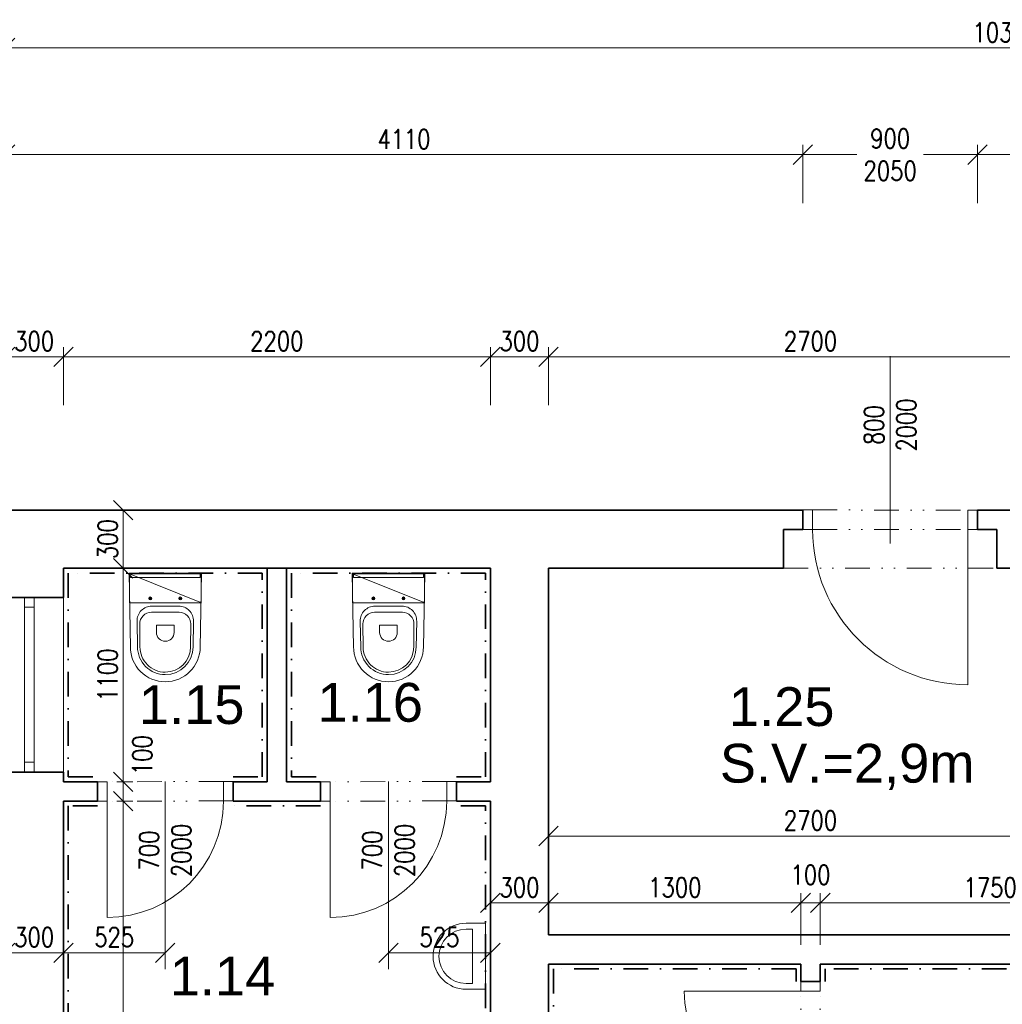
# Model space of a CAD drawing. Header units: millimetres. Extents: x -485339 to 286898, y -1189934 to 1602269.
# Tile 200 of 230: x 71820 to 76883, y -669824 to -664749. Entities that reach past the tile are written whole.
import ezdxf

# ---------------------------------------------------------------- set-up
doc = ezdxf.new("R2010")
doc.units = ezdxf.units.MM
doc.header["$LTSCALE"] = 10
doc.linetypes.add('DASHDOT', pattern=[25.4, 12.7, -6.35, 0, -6.35])
doc.linetypes.add('DĚLICÍ2', pattern=[15.875, 6.35, -3.175, 0, -3.175, 0, -3.175])
doc.layers.get('Defpoints').update_dxf_attribs({"lineweight": 0})
for name, color, linetype, lineweight, true_color in [('BOUR_DVEŘE', 7, 'Continuous', 18, 0x4ccd32), ('BOUR_ker.obklad', 7, 'DASHDOT', 35, 0x4ccd32), ('BOUR_zařizováky', 7, 'Continuous', 18, 0x4ccd32), ('BOURÁNÍ_POPIS', 7, 'Continuous', 18, 0x4ccd32)]:
    doc.layers.add(name, color=color, linetype=linetype, lineweight=lineweight, true_color=true_color)
for name, color, linetype, lineweight in [('St__otvory_dveře', 40, 'Continuous', 18), ('St_kóty', 132, 'Continuous', 18), ('St_otvory_okna', 40, 'Continuous', 18), ('St_plocha_místnosti', 250, 'Continuous', 18), ('St_popis_otvory', 40, 'Continuous', 18), ('St_zařizovací předměty', 252, 'Continuous', 18), ('St_čáry_nad', 250, 'DĚLICÍ2', 18), ('St_čáry_obrys', 5, 'Continuous', 35), ('St_čáry_plné', 250, 'Continuous', 18)]:
    doc.layers.add(name, color=color, linetype=linetype, lineweight=lineweight)
doc.styles.add('Andy', font='arial.ttf')
doc.styles.get("Standard").update_dxf_attribs({"font": 'simplex.shx', "width": 0.8})
doc.dimstyles.new('stavebníM50 vnitřní', dxfattribs={"dimtxt": 100, "dimasz": 100, "dimexe": 50, "dimexo": 100, "dimgap": 30, "dimtad": 1, "dimdec": 0, "dimtxsty": 'Standard', "dimblk": 'OBLIQUE', "dimcen": 2.5, "dimclrd": 256, "dimclre": 256, "dimclrt": 256, "dimadec": 0, "dimazin": 0, "dimtfac": 1, "dimtdec": 0, "dimtmove": 2, "dimatfit": 2, "dimldrblk": 'OBLIQUE', "dimfxl": 250, "dimfxlon": 1, "dimlwd": -1, "dimlwe": -1, "dimarcsym": 0})

# ---------------------------------------------------------------- blocks, each defined once
blk = doc.blocks.new('G$CC4854C91')
at = {"layer": 'St_zařizovací předměty', "color": 0, "ltscale": 2}
for points in [[(-170, 100), (-170, 0), (170, 0), (170, 100)], [(-140, 100), (-140, 66.3), (140, 66.3), (140, 100)]]:
    blk.add_lwpolyline(points, dxfattribs=at)
for radius in [170, 140]:
    blk.add_arc((0, 100), radius, 0, 180, dxfattribs=at)
blk = doc.blocks.new('G$C541DE37C')
at = {"layer": 'St_otvory_okna', "ltscale": 2}
for points in [[(0, -900), (0, 0), (-50, 0), (-50, -900)], [(0, 0), (0, -50), (-50, -50), (-50, 0)], [(0, -900), (0, -850), (-50, -850), (-50, -900)]]:
    blk.add_lwpolyline(points, close=True, dxfattribs=at)
blk = doc.blocks.new('G$C3969F823')
at = {"layer": 'St__otvory_dveře', "ltscale": 2}
for points in [[(-100, -50), (-100, 0), (0, 0), (0, -50)], [(-100.8, -700), (-100.8, -650), (-0.8, -650), (-0.8, -700)]]:
    blk.add_lwpolyline(points, close=True, dxfattribs=at)
at = {"layer": 'St__otvory_dveře', "linetype": 'DĚLICÍ2', "ltscale": 2}
for points in [[(-100, -50), (-100.8, -650)], [(0, -50), (-0.8, -650)]]:
    blk.add_lwpolyline(points, dxfattribs=at)
at = {"layer": 'St__otvory_dveře', "color": 0, "ltscale": 2}
blk.add_lwpolyline([(-100.8, -650), (-700.8, -650)], dxfattribs=at)
blk.add_arc((-100.8, -650), 600, 90, 180, dxfattribs=at)
blk = doc.blocks.new('G$CC1796412')
at = {"layer": 'St__otvory_dveře', "color": 0, "ltscale": 2}
blk.add_lwpolyline([(850, 0.8), (850, 800.8)], dxfattribs=at)
at = {"layer": 'St__otvory_dveře', "ltscale": 2}
for points in [[(50, 0), (0, 0), (0, -100), (50, -100)], [(900, 0.8), (850, 0.8), (850, -99.2), (900, -99.2)]]:
    blk.add_lwpolyline(points, close=True, dxfattribs=at)
at = {"layer": 'St__otvory_dveře', "linetype": 'DĚLICÍ2', "ltscale": 2}
for points in [[(50, 0), (850, 0.8)], [(50, -100), (850, -99.2)]]:
    blk.add_lwpolyline(points, dxfattribs=at)
at = {"layer": 'St__otvory_dveře', "color": 0, "ltscale": 2}
blk.add_arc((850, 0.8), 800, 90, 180, dxfattribs=at)
blk = doc.blocks.new('_OBLIQUE')
at = {"color": 0, "linetype": 'ByBlock'}
blk.add_line((-0.5, -0.5), (0.5, 0.5), dxfattribs=at)
blk = doc.blocks.new('*D4754')
at = {"layer": 'Defpoints', "color": 0}
for p in [(82055.3, -664894.7), (71745.3, -667115.4), (82055.3, -667115.4)]:
    blk.add_point(p, dxfattribs=at)
at = {"layer": 'St_kóty'}
for p, q in [((71745.3, -665144.7), (71745.3, -664844.7)), ((82055.3, -665144.7), (82055.3, -664844.7)), ((71745.3, -664894.7), (82055.3, -664894.7))]:
    blk.add_line(p, q, dxfattribs=at)
at = {"layer": 'St_kóty', "linetype": 'ByBlock', "xscale": 100, "yscale": 100, "zscale": 100, "rotation": 180}
blk.add_blockref('_OBLIQUE', (71745.3, -664894.7), dxfattribs=at)
at = {"layer": 'St_kóty', "linetype": 'ByBlock', "xscale": 100, "yscale": 100, "zscale": 100}
blk.add_blockref('_OBLIQUE', (82055.3, -664894.7), dxfattribs=at)
at = {"layer": 'St_kóty', "insert": (76900.3, -664814.7), "char_height": 100, "attachment_point": 5}
blk.add_mtext('10310', dxfattribs=at)
blk = doc.blocks.new('*D4776')
at = {"layer": 'Defpoints', "color": 0}
for p in [(75855.3, -665444.7), (71745.3, -668127.9), (75855.3, -668127.9)]:
    blk.add_point(p, dxfattribs=at)
at = {"layer": 'St_kóty'}
for p, q in [((71745.3, -665694.7), (71745.3, -665394.7)), ((75855.3, -665694.7), (75855.3, -665394.7)), ((71745.3, -665444.7), (75855.3, -665444.7))]:
    blk.add_line(p, q, dxfattribs=at)
at = {"layer": 'St_kóty', "linetype": 'ByBlock', "xscale": 100, "yscale": 100, "zscale": 100, "rotation": 180}
blk.add_blockref('_OBLIQUE', (71745.3, -665444.7), dxfattribs=at)
at = {"layer": 'St_kóty', "linetype": 'ByBlock', "xscale": 100, "yscale": 100, "zscale": 100}
blk.add_blockref('_OBLIQUE', (75855.3, -665444.7), dxfattribs=at)
at = {"layer": 'St_kóty', "insert": (73800.3, -665364.7), "char_height": 100, "attachment_point": 5}
blk.add_mtext('4110', dxfattribs=at)
blk = doc.blocks.new('*D4777')
at = {"layer": 'Defpoints', "color": 0}
for p in [(76755.3, -665444.7), (75855.3, -668127.9), (76755.3, -668127.9)]:
    blk.add_point(p, dxfattribs=at)
at = {"layer": 'St_kóty'}
for p, q in [((75855.3, -665694.7), (75855.3, -665394.7)), ((76755.3, -665694.7), (76755.3, -665394.7)), ((75855.3, -665444.7), (76134.3, -665444.7)), ((76755.3, -665444.7), (76476.2, -665444.7))]:
    blk.add_line(p, q, dxfattribs=at)
at = {"layer": 'St_kóty', "linetype": 'ByBlock', "xscale": 100, "yscale": 100, "zscale": 100, "rotation": 180}
blk.add_blockref('_OBLIQUE', (75855.3, -665444.7), dxfattribs=at)
at = {"layer": 'St_kóty', "linetype": 'ByBlock', "xscale": 100, "yscale": 100, "zscale": 100}
blk.add_blockref('_OBLIQUE', (76755.3, -665444.7), dxfattribs=at)
at = {"layer": 'St_kóty', "insert": (76305.3, -665444.7), "char_height": 100, "attachment_point": 5}
blk.add_mtext('900\\P2050', dxfattribs=at)
blk = doc.blocks.new('*D4778')
at = {"layer": 'Defpoints', "color": 0}
for p in [(77345.3, -665444.7), (76755.3, -668127.9), (77345.3, -668127.9)]:
    blk.add_point(p, dxfattribs=at)
at = {"layer": 'St_kóty'}
for p, q in [((76755.3, -665694.7), (76755.3, -665394.7)), ((77345.3, -665694.7), (77345.3, -665394.7)), ((76755.3, -665444.7), (77345.3, -665444.7))]:
    blk.add_line(p, q, dxfattribs=at)
at = {"layer": 'St_kóty', "linetype": 'ByBlock', "xscale": 100, "yscale": 100, "zscale": 100, "rotation": 180}
blk.add_blockref('_OBLIQUE', (76755.3, -665444.7), dxfattribs=at)
at = {"layer": 'St_kóty', "linetype": 'ByBlock', "xscale": 100, "yscale": 100, "zscale": 100}
blk.add_blockref('_OBLIQUE', (77345.3, -665444.7), dxfattribs=at)
at = {"layer": 'St_kóty', "insert": (77050.3, -665364.7), "char_height": 100, "attachment_point": 5}
blk.add_mtext('590', dxfattribs=at)
blk = doc.blocks.new('*D4823')
at = {"layer": 'Defpoints', "color": 0}
for p in [(72220.3, -668777), (72353.4, -668777), (72045.3, -671477)]:
    blk.add_point(p, dxfattribs=at)
at = {"layer": 'St_kóty'}
for p, q in [((72320.3, -668777), (72403.4, -668777)), ((72353.4, -671477), (72353.4, -668777)), ((72145.3, -671477), (72403.4, -671477))]:
    blk.add_line(p, q, dxfattribs=at)
at = {"layer": 'St_kóty', "xscale": 100, "yscale": 100, "zscale": 100}
for p, rotation in [((72353.4, -668777), 90), ((72353.4, -671477), 270)]:
    blk.add_blockref('_OBLIQUE', p, dxfattribs=dict(at, rotation=rotation))
at = {"layer": 'St_kóty', "insert": (72273.4, -670127), "char_height": 100, "attachment_point": 5, "rotation": 90}
blk.add_mtext('2700', dxfattribs=at)
blk = doc.blocks.new('*D4824')
at = {"layer": 'Defpoints', "color": 0}
for p in [(72220.3, -668677), (72353.4, -668677), (72220.3, -668777)]:
    blk.add_point(p, dxfattribs=at)
at = {"layer": 'St_kóty'}
for p, q in [((72320.3, -668677), (72403.4, -668677)), ((72353.4, -668777), (72353.4, -668677)), ((72320.3, -668777), (72403.4, -668777))]:
    blk.add_line(p, q, dxfattribs=at)
at = {"layer": 'St_kóty', "linetype": 'ByBlock', "xscale": 100, "yscale": 100, "zscale": 100}
for p, rotation in [((72353.4, -668677), 90), ((72353.4, -668777), 270)]:
    blk.add_blockref('_OBLIQUE', p, dxfattribs=dict(at, rotation=rotation))
at = {"layer": 'St_kóty', "insert": (72452, -668540.8), "char_height": 100, "attachment_point": 5, "rotation": 90}
blk.add_mtext('100', dxfattribs=at)
blk = doc.blocks.new('*D4825')
at = {"layer": 'Defpoints', "color": 0}
for p in [(72045.3, -667577), (72353.4, -667577), (72220.3, -668677)]:
    blk.add_point(p, dxfattribs=at)
at = {"layer": 'St_kóty'}
for p, q in [((72145.3, -667577), (72403.4, -667577)), ((72353.4, -668677), (72353.4, -667577)), ((72320.3, -668677), (72403.4, -668677))]:
    blk.add_line(p, q, dxfattribs=at)
at = {"layer": 'St_kóty', "xscale": 100, "yscale": 100, "zscale": 100}
for p, rotation in [((72353.4, -667577), 90), ((72353.4, -668677), 270)]:
    blk.add_blockref('_OBLIQUE', p, dxfattribs=dict(at, rotation=rotation))
at = {"layer": 'St_kóty', "insert": (72273.4, -668127), "char_height": 100, "attachment_point": 5, "rotation": 90}
blk.add_mtext('1100', dxfattribs=at)
blk = doc.blocks.new('*D4826')
at = {"layer": 'Defpoints', "color": 0}
for p in [(71745.3, -667277), (72353.4, -667277), (72045.3, -667577)]:
    blk.add_point(p, dxfattribs=at)
at = {"layer": 'St_kóty'}
for p, q in [((72103.4, -667277), (72403.4, -667277)), ((72353.4, -667577), (72353.4, -667277)), ((72145.3, -667577), (72403.4, -667577))]:
    blk.add_line(p, q, dxfattribs=at)
at = {"layer": 'St_kóty', "linetype": 'ByBlock', "xscale": 100, "yscale": 100, "zscale": 100}
for p, rotation in [((72353.4, -667277), 90), ((72353.4, -667577), 270)]:
    blk.add_blockref('_OBLIQUE', p, dxfattribs=dict(at, rotation=rotation))
at = {"layer": 'St_kóty', "insert": (72273.4, -667427), "char_height": 100, "attachment_point": 5, "rotation": 90}
blk.add_mtext('300', dxfattribs=at)
blk = doc.blocks.new('*D4832')
at = {"layer": 'Defpoints', "color": 0}
for p in [(71745.3, -668627), (72045.3, -668627), (72045.3, -669558.4)]:
    blk.add_point(p, dxfattribs=at)
at = {"layer": 'St_kóty'}
for p, q in [((71745.3, -669308.4), (71745.3, -669608.4)), ((72045.3, -669308.4), (72045.3, -669608.4)), ((71745.3, -669558.4), (72045.3, -669558.4))]:
    blk.add_line(p, q, dxfattribs=at)
at = {"layer": 'St_kóty', "linetype": 'ByBlock', "xscale": 100, "yscale": 100, "zscale": 100, "rotation": 180}
blk.add_blockref('_OBLIQUE', (71745.3, -669558.4), dxfattribs=at)
at = {"layer": 'St_kóty', "linetype": 'ByBlock', "xscale": 100, "yscale": 100, "zscale": 100}
blk.add_blockref('_OBLIQUE', (72045.3, -669558.4), dxfattribs=at)
at = {"layer": 'St_kóty', "insert": (71895.3, -669478.4), "char_height": 100, "attachment_point": 5}
blk.add_mtext('300', dxfattribs=at)
blk = doc.blocks.new('*D4833')
at = {"layer": 'Defpoints', "color": 0}
for p in [(72045.3, -668627), (72570.2, -668627), (72570.2, -669558.4)]:
    blk.add_point(p, dxfattribs=at)
at = {"layer": 'St_kóty'}
for p, q in [((72045.3, -669308.4), (72045.3, -669608.4)), ((72570.2, -669308.4), (72570.2, -669608.4)), ((72045.3, -669558.4), (72570.2, -669558.4))]:
    blk.add_line(p, q, dxfattribs=at)
at = {"layer": 'St_kóty', "linetype": 'ByBlock', "xscale": 100, "yscale": 100, "zscale": 100, "rotation": 180}
blk.add_blockref('_OBLIQUE', (72045.3, -669558.4), dxfattribs=at)
at = {"layer": 'St_kóty', "linetype": 'ByBlock', "xscale": 100, "yscale": 100, "zscale": 100}
blk.add_blockref('_OBLIQUE', (72570.2, -669558.4), dxfattribs=at)
at = {"layer": 'St_kóty', "insert": (72307.7, -669478.4), "char_height": 100, "attachment_point": 5}
blk.add_mtext('525', dxfattribs=at)
blk = doc.blocks.new('*D4835')
at = {"layer": 'Defpoints', "color": 0}
for p in [(74245.3, -668777), (73720.2, -669558.4), (74245.3, -669558.4)]:
    blk.add_point(p, dxfattribs=at)
at = {"layer": 'St_kóty'}
for p, q in [((74245.3, -669308.4), (74245.3, -669608.4)), ((73720.2, -669458.4), (73720.2, -669508.4)), ((73720.2, -669558.4), (74245.3, -669558.4))]:
    blk.add_line(p, q, dxfattribs=at)
at = {"layer": 'St_kóty', "linetype": 'ByBlock', "xscale": 100, "yscale": 100, "zscale": 100, "rotation": 180}
blk.add_blockref('_OBLIQUE', (73720.2, -669558.4), dxfattribs=at)
at = {"layer": 'St_kóty', "linetype": 'ByBlock', "xscale": 100, "yscale": 100, "zscale": 100}
blk.add_blockref('_OBLIQUE', (74245.3, -669558.4), dxfattribs=at)
at = {"layer": 'St_kóty', "insert": (73982.7, -669478.4), "char_height": 100, "attachment_point": 5}
blk.add_mtext('525', dxfattribs=at)
blk = doc.blocks.new('*D4839')
at = {"layer": 'Defpoints', "color": 0}
for p in [(74545.3, -669301.8), (74545.3, -669467), (74245.3, -669558.4)]:
    blk.add_point(p, dxfattribs=at)
at = {"layer": 'St_kóty'}
for p, q in [((74245.3, -669458.4), (74245.3, -669251.8)), ((74545.3, -669367), (74545.3, -669251.8)), ((74245.3, -669301.8), (74545.3, -669301.8))]:
    blk.add_line(p, q, dxfattribs=at)
at = {"layer": 'St_kóty', "linetype": 'ByBlock', "xscale": 100, "yscale": 100, "zscale": 100, "rotation": 180}
blk.add_blockref('_OBLIQUE', (74245.3, -669301.8), dxfattribs=at)
at = {"layer": 'St_kóty', "linetype": 'ByBlock', "xscale": 100, "yscale": 100, "zscale": 100}
blk.add_blockref('_OBLIQUE', (74545.3, -669301.8), dxfattribs=at)
at = {"layer": 'St_kóty', "insert": (74395.3, -669221.8), "char_height": 100, "attachment_point": 5}
blk.add_mtext('300', dxfattribs=at)
blk = doc.blocks.new('*D4840')
at = {"layer": 'Defpoints', "color": 0}
for p in [(75845.3, -669301.8), (74545.3, -669467), (75845.3, -669617)]:
    blk.add_point(p, dxfattribs=at)
at = {"layer": 'St_kóty'}
for p, q in [((74545.3, -669367), (74545.3, -669251.8)), ((75845.3, -669517), (75845.3, -669251.8)), ((74545.3, -669301.8), (75845.3, -669301.8))]:
    blk.add_line(p, q, dxfattribs=at)
at = {"layer": 'St_kóty', "linetype": 'ByBlock', "xscale": 100, "yscale": 100, "zscale": 100, "rotation": 180}
blk.add_blockref('_OBLIQUE', (74545.3, -669301.8), dxfattribs=at)
at = {"layer": 'St_kóty', "linetype": 'ByBlock', "xscale": 100, "yscale": 100, "zscale": 100}
blk.add_blockref('_OBLIQUE', (75845.3, -669301.8), dxfattribs=at)
at = {"layer": 'St_kóty', "insert": (75195.3, -669221.8), "char_height": 100, "attachment_point": 5}
blk.add_mtext('1300', dxfattribs=at)
blk = doc.blocks.new('*D4841')
at = {"layer": 'Defpoints', "color": 0}
for p in [(75945.3, -669301.8), (75845.3, -669617), (75945.3, -669617)]:
    blk.add_point(p, dxfattribs=at)
at = {"layer": 'St_kóty'}
for p, q in [((75845.3, -669517), (75845.3, -669251.8)), ((75945.3, -669517), (75945.3, -669251.8)), ((75845.3, -669301.8), (75945.3, -669301.8))]:
    blk.add_line(p, q, dxfattribs=at)
at = {"layer": 'St_kóty', "linetype": 'ByBlock', "xscale": 100, "yscale": 100, "zscale": 100, "rotation": 180}
blk.add_blockref('_OBLIQUE', (75845.3, -669301.8), dxfattribs=at)
at = {"layer": 'St_kóty', "linetype": 'ByBlock', "xscale": 100, "yscale": 100, "zscale": 100}
blk.add_blockref('_OBLIQUE', (75945.3, -669301.8), dxfattribs=at)
at = {"layer": 'St_kóty', "insert": (75895.3, -669156.8), "char_height": 100, "attachment_point": 5}
blk.add_mtext('100', dxfattribs=at)
blk = doc.blocks.new('*D4842')
at = {"layer": 'Defpoints', "color": 0}
for p in [(77695.3, -669301.8), (77695.3, -669467), (75945.3, -669617)]:
    blk.add_point(p, dxfattribs=at)
at = {"layer": 'St_kóty'}
for p, q in [((75945.3, -669517), (75945.3, -669251.8)), ((77695.3, -669367), (77695.3, -669251.8)), ((75945.3, -669301.8), (77695.3, -669301.8))]:
    blk.add_line(p, q, dxfattribs=at)
at = {"layer": 'St_kóty', "linetype": 'ByBlock', "xscale": 100, "yscale": 100, "zscale": 100, "rotation": 180}
blk.add_blockref('_OBLIQUE', (75945.3, -669301.8), dxfattribs=at)
at = {"layer": 'St_kóty', "linetype": 'ByBlock', "xscale": 100, "yscale": 100, "zscale": 100}
blk.add_blockref('_OBLIQUE', (77695.3, -669301.8), dxfattribs=at)
at = {"layer": 'St_kóty', "insert": (76820.3, -669221.8), "char_height": 100, "attachment_point": 5}
blk.add_mtext('1750', dxfattribs=at)
blk = doc.blocks.new('*D4851')
at = {"layer": 'Defpoints', "color": 0}
for p in [(74545.3, -667577), (77245.3, -668677), (77245.3, -668956.9)]:
    blk.add_point(p, dxfattribs=at)
at = {"layer": 'St_kóty'}
for p, q in [((74545.3, -668706.9), (74545.3, -669006.9)), ((77245.3, -668777), (77245.3, -669006.9)), ((74545.3, -668956.9), (77245.3, -668956.9))]:
    blk.add_line(p, q, dxfattribs=at)
at = {"layer": 'St_kóty', "linetype": 'ByBlock', "xscale": 100, "yscale": 100, "zscale": 100, "rotation": 180}
blk.add_blockref('_OBLIQUE', (74545.3, -668956.9), dxfattribs=at)
at = {"layer": 'St_kóty', "linetype": 'ByBlock', "xscale": 100, "yscale": 100, "zscale": 100}
blk.add_blockref('_OBLIQUE', (77245.3, -668956.9), dxfattribs=at)
at = {"layer": 'St_kóty', "insert": (75895.3, -668876.9), "char_height": 100, "attachment_point": 5}
blk.add_mtext('2700', dxfattribs=at)
blk = doc.blocks.new('*D4864')
at = {"layer": 'Defpoints', "color": 0}
for p in [(72045.3, -666486.4), (71745.3, -667277), (72045.3, -667577)]:
    blk.add_point(p, dxfattribs=at)
at = {"layer": 'St_kóty'}
for p, q in [((71745.3, -666736.4), (71745.3, -666436.4)), ((72045.3, -666736.4), (72045.3, -666436.4)), ((71745.3, -666486.4), (72045.3, -666486.4))]:
    blk.add_line(p, q, dxfattribs=at)
at = {"layer": 'St_kóty', "linetype": 'ByBlock', "xscale": 100, "yscale": 100, "zscale": 100, "rotation": 180}
blk.add_blockref('_OBLIQUE', (71745.3, -666486.4), dxfattribs=at)
at = {"layer": 'St_kóty', "linetype": 'ByBlock', "xscale": 100, "yscale": 100, "zscale": 100}
blk.add_blockref('_OBLIQUE', (72045.3, -666486.4), dxfattribs=at)
at = {"layer": 'St_kóty', "insert": (71895.3, -666406.4), "char_height": 100, "attachment_point": 5}
blk.add_mtext('300', dxfattribs=at)
blk = doc.blocks.new('*D4865')
at = {"layer": 'Defpoints', "color": 0}
for p in [(74245.3, -666486.4), (72045.3, -667577), (74245.3, -667577)]:
    blk.add_point(p, dxfattribs=at)
at = {"layer": 'St_kóty'}
for p, q in [((72045.3, -666736.4), (72045.3, -666436.4)), ((74245.3, -666736.4), (74245.3, -666436.4)), ((72045.3, -666486.4), (74245.3, -666486.4))]:
    blk.add_line(p, q, dxfattribs=at)
at = {"layer": 'St_kóty', "linetype": 'ByBlock', "xscale": 100, "yscale": 100, "zscale": 100, "rotation": 180}
blk.add_blockref('_OBLIQUE', (72045.3, -666486.4), dxfattribs=at)
at = {"layer": 'St_kóty', "linetype": 'ByBlock', "xscale": 100, "yscale": 100, "zscale": 100}
blk.add_blockref('_OBLIQUE', (74245.3, -666486.4), dxfattribs=at)
at = {"layer": 'St_kóty', "insert": (73145.3, -666406.4), "char_height": 100, "attachment_point": 5}
blk.add_mtext('2200', dxfattribs=at)
blk = doc.blocks.new('*D4866')
at = {"layer": 'Defpoints', "color": 0}
for p in [(74545.3, -666486.4), (74245.3, -667577), (74545.3, -667577)]:
    blk.add_point(p, dxfattribs=at)
at = {"layer": 'St_kóty'}
for p, q in [((74245.3, -666736.4), (74245.3, -666436.4)), ((74545.3, -666736.4), (74545.3, -666436.4)), ((74245.3, -666486.4), (74545.3, -666486.4))]:
    blk.add_line(p, q, dxfattribs=at)
at = {"layer": 'St_kóty', "linetype": 'ByBlock', "xscale": 100, "yscale": 100, "zscale": 100, "rotation": 180}
blk.add_blockref('_OBLIQUE', (74245.3, -666486.4), dxfattribs=at)
at = {"layer": 'St_kóty', "linetype": 'ByBlock', "xscale": 100, "yscale": 100, "zscale": 100}
blk.add_blockref('_OBLIQUE', (74545.3, -666486.4), dxfattribs=at)
at = {"layer": 'St_kóty', "insert": (74395.3, -666406.4), "char_height": 100, "attachment_point": 5}
blk.add_mtext('300', dxfattribs=at)
blk = doc.blocks.new('*D4867')
at = {"layer": 'Defpoints', "color": 0}
for p in [(77245.3, -666486.4), (74545.3, -667577), (77245.3, -667577)]:
    blk.add_point(p, dxfattribs=at)
at = {"layer": 'St_kóty'}
for p, q in [((74545.3, -666736.4), (74545.3, -666436.4)), ((77245.3, -666736.4), (77245.3, -666436.4)), ((74545.3, -666486.4), (77245.3, -666486.4))]:
    blk.add_line(p, q, dxfattribs=at)
at = {"layer": 'St_kóty', "linetype": 'ByBlock', "xscale": 100, "yscale": 100, "zscale": 100, "rotation": 180}
blk.add_blockref('_OBLIQUE', (74545.3, -666486.4), dxfattribs=at)
at = {"layer": 'St_kóty', "linetype": 'ByBlock', "xscale": 100, "yscale": 100, "zscale": 100}
blk.add_blockref('_OBLIQUE', (77245.3, -666486.4), dxfattribs=at)
at = {"layer": 'St_kóty', "insert": (75895.3, -666406.4), "char_height": 100, "attachment_point": 5}
blk.add_mtext('2700', dxfattribs=at)
blk = doc.blocks.new('G$CB4513C83')
at = {"layer": 'St_zařizovací předměty', "color": 0}
for p, q in [((-0.1, 180.3), (23, 179.9)), ((0, 186.8), (383.3, 180)), ((0, 186.8), (0, -186.8)), ((23, 179.9), (23, -179.9)), ((247.4, 145.5), (382.6, 143)), ((262, 131.5), (382.4, 130.4)), ((122.5, 77.5), (137.5, 77.5)), ((130, 85), (130, 70)), ((170, 0), (170, 69.5)), ((201.5, 0), (201.5, 71.5)), ((170, 0), (170, -69.5)), ((201.5, 0), (201.5, -71.5)), ((267.9, 0), (267.9, 44.4)), ((267.9, 0), (267.9, -44.4)), ((268.9, 45.4), (305.8, 45.4)), ((268.9, -45.4), (305.8, -45.4)), ((122.5, -77.5), (137.5, -77.5)), ((130, -85), (130, -70)), ((247.4, -145.5), (382.6, -143)), ((262, -131.5), (382.4, -130.4)), ((-0.1, -180.3), (23, -179.9)), ((0, -186.8), (383.3, -180))]:
    blk.add_line(p, q, dxfattribs=at)
blk.add_lwpolyline([(3.3, -185), (153.3, 186.8)], dxfattribs=at)
blk.add_lwpolyline([(153.3, -185), (153.3, 185), (3.3, 185), (3.3, -185)], close=True, dxfattribs=at)
for centre in [(130, 77.5), (130, -77.5)]:
    blk.add_circle(centre, 7.5, dxfattribs=at)
for centre, radius, start, end in [((380, 0), 180, 0, 90), ((246, 69.5), 76, 88.9513, 180), ((261.5, 71.5), 60, 89.4784, 180), ((380, 0), 143, 0, 90), ((380, 0), 130.4, 0, 90), ((268.9, 44.4), 1, 90, 180), ((305.8, 0), 45.4, 0, 90), ((305.8, 0), 45.4, 270, 0), ((380, 0), 130.4, 270, 0), ((380, 0), 143, 270, 0), ((380, 0), 180, 270, 0), ((268.9, -44.4), 1, 180, 270), ((246, -69.5), 76, 180, 271.0487), ((261.5, -71.5), 60, 180, 270.5216)]:
    blk.add_arc(centre, radius, start, end, dxfattribs=at)

msp = doc.modelspace()

# ---------------------------------------------------------------- linework, layer by layer
at = {"layer": 'BOUR_ker.obklad'}
for points in [[(72920.3, -668652), (73070.3, -668652), (73070.3, -667602), (72070.3, -667602), (72070.3, -668652), (72220.3, -668652)], [(74070.3, -668652), (74220.3, -668652), (74220.3, -667602), (73220.3, -667602), (73220.3, -668652), (73370.3, -668652)], [(72220.3, -668802), (72070.3, -668802), (72070.3, -671452), (72470.3, -671452)], [(73370.3, -668802), (72920.3, -668802)], [(74220.3, -670352), (74220.3, -668802), (74070.3, -668802)], [(75820.3, -669707), (75820.3, -669642), (74570.3, -669642), (74570.3, -670472), (75820.3, -670472), (75820.3, -670407)], [(77920.3, -670577), (77920.3, -669642), (75970.3, -669642), (75970.3, -669707)]]:
    msp.add_lwpolyline(points, dxfattribs=at)
at = {"layer": 'BOURÁNÍ_POPIS'}
for points in [[(72570.2, -669642.8), (72570.2, -668676.6)], [(73720.2, -669642.8), (73720.2, -668676.6)]]:
    msp.add_lwpolyline(points, dxfattribs=at)
at = {"layer": 'St_popis_otvory'}
msp.add_lwpolyline([(76305.3, -667449.6), (76305.3, -666483.4)], dxfattribs=at)
at = {"layer": 'St_čáry_nad', "ltscale": 2}
msp.add_lwpolyline([(75755.3, -667577), (76855.3, -667577)], dxfattribs=at)
at = {"layer": 'St_čáry_obrys', "ltscale": 2}
for points in [[(75855.3, -667277), (71745.3, -667277)], [(75855.3, -667378.6), (75855.3, -667277)], [(77345.3, -667277), (76755.3, -667277)], [(76755.3, -667377), (76755.3, -667277)], [(76755.3, -667377), (76755.3, -667278.6)], [(75755.3, -667377), (75855.3, -667377)], [(75755.3, -667377), (75755.3, -667577)], [(76855.3, -667377), (76755.3, -667377)], [(76855.3, -667377), (76855.3, -667577)], [(73095.3, -667577), (72045.3, -667577)], [(72045.3, -667727), (72045.3, -667577)], [(74245.3, -667577), (72045.3, -667577)], [(73095.3, -668677), (73095.3, -667577)], [(74245.3, -667577), (73195.3, -667577)], [(73195.3, -668677), (73195.3, -667577)], [(74245.3, -668677), (74245.3, -667577)], [(74545.3, -669467), (74545.3, -667577)], [(75755.3, -667577), (74545.3, -667577)], [(77245.3, -667577), (76855.3, -667577)], [(71745.3, -667727), (72045.3, -667727)], [(71745.3, -668627), (72045.3, -668627)], [(72045.3, -668677), (72045.3, -668627)], [(72220.3, -668677), (72045.3, -668677)], [(72220.3, -668677), (72220.3, -668777)], [(73095.3, -668677), (72920.3, -668677)], [(72920.3, -668677), (72920.3, -668777)], [(73370.3, -668677), (73195.3, -668677)], [(73370.3, -668677), (73370.3, -668777)], [(74245.3, -668677), (74070.3, -668677)], [(74070.3, -668677), (74070.3, -668777)], [(72220.3, -668777), (72045.3, -668777)], [(72045.3, -670077), (72045.3, -668777)], [(73370.3, -668777), (72920.3, -668777)], [(74245.3, -668777), (74070.3, -668777)], [(74245.3, -670377), (74245.3, -668777)], [(77695.3, -669467), (74545.3, -669467)], [(74545.3, -670497), (74545.3, -669617)], [(75845.3, -669617), (74545.3, -669617)], [(75845.3, -669707), (75845.3, -669617)], [(77945.3, -669617), (75945.3, -669617)], [(75945.3, -669707), (75945.3, -669617)]]:
    msp.add_lwpolyline(points, dxfattribs=at)
at = {"layer": 'St_čáry_obrys'}
msp.add_lwpolyline([(75845.3, -669707), (75945.3, -669707)], dxfattribs=at)
at = {"layer": 'St_čáry_plné'}
msp.add_lwpolyline([(72045.3, -667727), (72045.3, -668627)], dxfattribs=at)

# ---------------------------------------------------------------- block references
at = {"layer": 'BOUR_DVEŘE', "ltscale": 2, "xscale": -1}
for p, rotation in [((72920.2, -668676.2), 270), ((74070.2, -668676.2), 270), ((75945.3, -670407), 180)]:
    msp.add_blockref('G$C3969F823', p, dxfattribs=dict(at, rotation=rotation))
at = {"layer": 'BOUR_zařizováky'}
for name, p, rotation in [('G$CB4513C83', (72570.3, -667602), 270), ('G$CB4513C83', (73720.3, -667602), 270), ('G$CC4854C91', (74220.3, -669577), 89.99999999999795)]:
    msp.add_blockref(name, p, dxfattribs=dict(at, rotation=rotation))
at = {"layer": 'St__otvory_dveře', "ltscale": 2, "xscale": -1, "rotation": 180}
msp.add_blockref('G$CC1796412', (75855.3, -667376.2), dxfattribs=at)
at = {"layer": 'St_otvory_okna'}
msp.add_blockref('G$C541DE37C', (71895.3, -667727), dxfattribs=at)

# ---------------------------------------------------------------- texts
at = {"layer": 'BOURÁNÍ_POPIS', "char_height": 100, "width": 1342.526, "attachment_point": 5, "rotation": 90}
for insert in [(72570.2, -669031.6), (73720.2, -669031.6)]:
    msp.add_mtext('700\\P2000', dxfattribs=dict(at, insert=insert))
at = {"layer": 'St_plocha_místnosti', "ltscale": 2, "style": 'Andy'}
for s, p in [('1.16', (73354.4, -668368)), ('1.15', (72434.6, -668379.5)), ('1.25', (75474.5, -668389.9)), ('S.V.=2,9m', (75427.5, -668681.7)), ('1.14', (72593.2, -669778.8))]:
    msp.add_text(s, height=200, dxfattribs=at).set_placement(p)
at = {"layer": 'St_popis_otvory', "insert": (76305.3, -666838.4), "char_height": 100, "width": 1342.526, "attachment_point": 5, "rotation": 90}
msp.add_mtext('800\\P2000', dxfattribs=at)

# ---------------------------------------------------------------- dimensions: what is measured, and where the dimension line sits
at = {"layer": 'St_kóty'}
for base, p1, p2, picture, middle in [((82055.3, -664894.7), (71745.3, -667115.4), (82055.3, -667115.4), '*D4754', (76900.3, -664814.7)), ((75855.3, -665444.7), (71745.3, -668127.9), (75855.3, -668127.9), '*D4776', (73800.3, -665364.7)), ((77345.3, -665444.7), (76755.3, -668127.9), (77345.3, -668127.9), '*D4778', (77050.3, -665364.7)), ((72045.3, -666486.4), (71745.3, -667277), (72045.3, -667577), '*D4864', (71895.3, -666406.4)), ((74245.3, -666486.4), (72045.3, -667577), (74245.3, -667577), '*D4865', (73145.3, -666406.4)), ((74545.3, -666486.4), (74245.3, -667577), (74545.3, -667577), '*D4866', (74395.3, -666406.4)), ((77245.3, -666486.4), (74545.3, -667577), (77245.3, -667577), '*D4867', (75895.3, -666406.4)), ((77245.3, -668956.9), (74545.3, -667577), (77245.3, -668677), '*D4851', (75895.3, -668876.9)), ((72045.3, -669558.4), (71745.3, -668627), (72045.3, -668627), '*D4832', (71895.3, -669478.4)), ((72570.2, -669558.4), (72045.3, -668627), (72570.2, -668627), '*D4833', (72307.7, -669478.4)), ((74245.3, -669558.4), (73720.2, -669558.4), (74245.3, -668777), '*D4835', (73982.7, -669478.4)), ((75945.3, -669301.8), (75845.3, -669617), (75945.3, -669617), '*D4841', (75895.3, -669156.8)), ((74545.3, -669301.8), (74245.3, -669558.4), (74545.3, -669467), '*D4839', (74395.3, -669221.8)), ((75845.3, -669301.8), (74545.3, -669467), (75845.3, -669617), '*D4840', (75195.3, -669221.8)), ((77695.3, -669301.8), (75945.3, -669617), (77695.3, -669467), '*D4842', (76820.3, -669221.8))]:
    dim = msp.add_linear_dim(base=base, p1=p1, p2=p2, dimstyle='stavebníM50 vnitřní', dxfattribs=at)
    dim.commit()
    dim.dimension.update_dxf_attribs({"geometry": picture, "text_midpoint": middle})
dim = msp.add_linear_dim(base=(76755.3, -665444.7), p1=(75855.3, -668127.9), p2=(76755.3, -668127.9), text='<>\\P2050', dimstyle='stavebníM50 vnitřní', dxfattribs=at)
dim.commit()
dim.dimension.update_dxf_attribs({"geometry": '*D4777', "text_midpoint": (76305.3, -665444.7), "dimtype": 160})
for base, p1, p2, picture, middle in [((72353.4, -667277), (72045.3, -667577), (71745.3, -667277), '*D4826', (72273.4, -667427)), ((72353.4, -667577), (72220.3, -668677), (72045.3, -667577), '*D4825', (72273.4, -668127)), ((72353.4, -668777), (72045.3, -671477), (72220.3, -668777), '*D4823', (72273.4, -670127))]:
    dim = msp.add_linear_dim(base=base, p1=p1, p2=p2, angle=90, dimstyle='stavebníM50 vnitřní', dxfattribs=at)
    dim.commit()
    dim.dimension.update_dxf_attribs({"geometry": picture, "text_midpoint": middle})
dim = msp.add_linear_dim(base=(72353.4, -668677), p1=(72220.3, -668777), p2=(72220.3, -668677), angle=90, dimstyle='stavebníM50 vnitřní', dxfattribs=at)
dim.commit()
dim.dimension.update_dxf_attribs({"geometry": '*D4824', "text_midpoint": (72452, -668540.8), "dimtype": 160})

doc.saveas('drawing.dxf')
